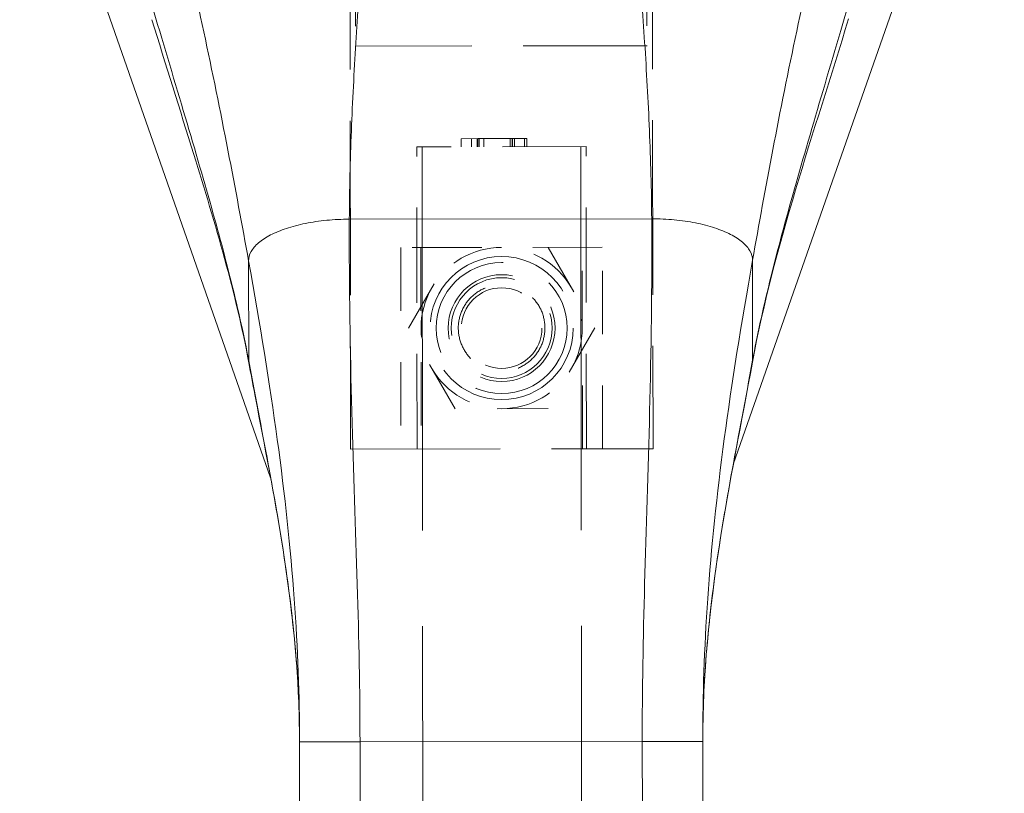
# Model space of a CAD drawing. Header units: inches. Extents: x 1 to 178, y 1 to 113.
# Tile 30 of 66: x 61.64 to 63.56, y 58.53 to 60.04. Entities that reach past the tile are written whole.
import ezdxf

# ---------------------------------------------------------------- set-up
doc = ezdxf.new("R2010")
doc.units = ezdxf.units.IN
doc.header["$LTSCALE"] = 10.666667
doc.header["$MEASUREMENT"] = 0
doc.linetypes.add('DASHED', pattern=[0.2067, 0.1654, -0.0413])
for name, color, linetype, lineweight in [('Dimension (ANSI)', 7, 'Continuous', 13), ('Hidden (ANSI)', 7, 'DASHED', 15), ('Hidden Narrow (ANSI)', 7, 'DASHED', 9), ('Visible (ANSI)', 7, 'Continuous', 13), ('Visible Narrow (ANSI)', 7, 'Continuous', 18)]:
    doc.layers.add(name, color=color, linetype=linetype, lineweight=lineweight)
doc.styles.add('Note Text (ANSI)', font='RomanS.shx')
doc.dimstyles.new('Default (ANSI)', dxfattribs={"dimscale": 10.666667, "dimtxt": 0.12, "dimasz": 0.098425, "dimexe": 0.125, "dimexo": 0.0625, "dimgap": 0.031496, "dimtad": 0, "dimtih": 1, "dimtoh": 1, "dimrnd": 1e-08, "dimzin": 0, "dimdsep": 46, "dimtxsty": 'Note Text (ANSI)', "dimcen": 0.09, "dimdle": 0.393701, "dimclrd": 256, "dimclre": 256, "dimclrt": 256, "dimadec": 0, "dimazin": 0, "dimtfac": 1, "dimtofl": 0, "dimtmove": 0, "dimatfit": 3, "dimfxl": 1, "dimtolj": 1, "dimtzin": 4, "dimlwd": -1, "dimlwe": -1, "dimarcsym": 0})

# ---------------------------------------------------------------- blocks, each defined once
blk = doc.blocks.new('*D6')
at = {"layer": 'Defpoints', "color": 0, "transparency": 16777216}
for p in [(62.578, 61.0497), (68.1066, 61.0497), (64.6179, 46.1747)]:
    blk.add_point(p, dxfattribs=at)
at = {"layer": 'Dimension (ANSI)', "transparency": 16777216}
for p, q in [((63.2446, 61.0497), (69.4399, 61.0497)), ((68.1066, 59.9999), (68.1066, 54.5882)), ((68.1066, 47.2246), (68.1066, 52.6363)), ((65.2846, 46.1747), (69.4399, 46.1747))]:
    blk.add_line(p, q, dxfattribs=at)
for points in [[(67.9316, 59.9999), (68.2815, 59.9999), (68.1066, 61.0497)], [(67.9316, 47.2246), (68.2815, 47.2246), (68.1066, 46.1747)]]:
    blk.add_solid(points, dxfattribs=at)
at = {"layer": 'Dimension (ANSI)', "transparency": 16777216, "insert": (65.638, 54.2522), "char_height": 1.28, "attachment_point": 1, "style": 'Note Text (ANSI)'}
blk.add_mtext('\\A1;14.88', dxfattribs=at)

msp = doc.modelspace()

# ---------------------------------------------------------------- linework, layer by layer
at = {"layer": 'Hidden (ANSI)', "ltscale": 0.066686}
for p, q in [((62.2962, 60.3624), (62.2967, 59.9883)), ((62.8654, 60.3631), (62.8659, 59.9891))]:
    msp.add_line(p, q, dxfattribs=at)
at = {"layer": 'Hidden (ANSI)', "ltscale": 0.193229}
for p, q in [((62.2856, 60.2836), (62.287, 59.2009)), ((62.8762, 60.2844), (62.8776, 59.2017))]:
    msp.add_line(p, q, dxfattribs=at)
at = {"layer": 'Hidden (ANSI)', "ltscale": 0.137079}
msp.add_line((62.8659, 59.9891), (62.2967, 59.9883), dxfattribs=at)
at = {"layer": 'Hidden (ANSI)', "ltscale": 0.022254}
msp.add_line((62.5352, 59.8076), (62.5028, 59.8075), dxfattribs=at)
at = {"layer": 'Hidden (ANSI)', "ltscale": 0.002712}
for p, q in [((62.5028, 59.7918), (62.5028, 59.8075)), ((62.5229, 59.7918), (62.5229, 59.8075)), ((62.5339, 59.7918), (62.5339, 59.8075)), ((62.5352, 59.7918), (62.5352, 59.8076)), ((62.5381, 59.7918), (62.538, 59.8076)), ((62.547, 59.7918), (62.547, 59.8076)), ((62.5986, 59.7919), (62.5986, 59.8076)), ((62.6028, 59.7919), (62.6027, 59.8076)), ((62.6031, 59.7919), (62.6031, 59.8076)), ((62.6073, 59.7919), (62.6073, 59.8076)), ((62.6269, 59.7919), (62.6269, 59.8077)), ((62.631, 59.7919), (62.631, 59.8077))]:
    msp.add_line(p, q, dxfattribs=at)
at = {"layer": 'Hidden (ANSI)', "ltscale": 0.017014}
msp.add_line((62.631, 59.8077), (62.5352, 59.8076), dxfattribs=at)
at = {"layer": 'Hidden (ANSI)', "ltscale": 0.09266}
msp.add_line((62.7469, 59.7921), (62.4162, 59.7917), dxfattribs=at)
at = {"layer": 'Hidden (ANSI)', "ltscale": 0.105352}
for p, q in [((62.4169, 59.2011), (62.4162, 59.7917)), ((62.7476, 59.2015), (62.7469, 59.7921))]:
    msp.add_line(p, q, dxfattribs=at)
at = {"layer": 'Hidden (ANSI)', "ltscale": 0.42479}
for p, q in [((62.4265, 59.7917), (62.442, 47.6162)), ((62.7365, 59.7921), (62.752, 47.6166))]:
    msp.add_line(p, q, dxfattribs=at)
at = {"layer": 'Hidden (ANSI)', "ltscale": 0.076851}
msp.add_line((62.7786, 59.5953), (62.3849, 59.5948), dxfattribs=at)
at = {"layer": 'Hidden (ANSI)', "ltscale": 0.032371}
for p, q in [((62.4001, 59.4373), (62.4909, 59.5949)), ((62.6727, 59.5951), (62.7638, 59.4378)), ((62.4913, 59.2799), (62.4001, 59.4373)), ((62.7638, 59.4378), (62.6731, 59.2802)), ((62.6731, 59.2802), (62.4913, 59.2799))]:
    msp.add_line(p, q, dxfattribs=at)
at = {"layer": 'Hidden (ANSI)', "ltscale": 0.070201}
for p, q in [((62.4243, 59.5948), (62.4248, 59.2011)), ((62.7398, 59.2015), (62.7393, 59.5952))]:
    msp.add_line(p, q, dxfattribs=at)
at = {"layer": 'Hidden (ANSI)', "ltscale": 0.165544}
msp.add_line((62.287, 59.2009), (62.8776, 59.2017), dxfattribs=at)
at = {"layer": 'Hidden (ANSI)', "ltscale": 0.143458}
msp.add_circle((62.582, 59.4375), 0.128, dxfattribs=at)
at = {"layer": 'Hidden (ANSI)', "ltscale": 0.116955}
msp.add_circle((62.582, 59.4375), 0.1043, dxfattribs=at)
at = {"layer": 'Hidden (ANSI)', "ltscale": 0.110329}
msp.add_circle((62.582, 59.4375), 0.0984, dxfattribs=at)
at = {"layer": 'Hidden (ANSI)', "ltscale": 0.088243}
msp.add_circle((62.582, 59.4375), 0.0787, dxfattribs=at)
at = {"layer": 'Hidden (ANSI)', "ltscale": 0.029348}
for start, end in [(90.073, 150.073), (30.073, 90.073), (150.073, 210.073), (330.073, 30.073), (210.073, 270.073), (270.073, 330.073)]:
    msp.add_arc((62.582, 59.4375), 0.1575, start, end, dxfattribs=at)
at = {"layer": 'Hidden (ANSI)', "ltscale": 0.048264}
for points, knots in [([(62.4973, 59.4374), (62.4973, 59.4483), (62.4995, 59.4597), (62.5082, 59.4805), (62.5146, 59.4899), (62.5294, 59.5047), (62.5388, 59.5112), (62.5596, 59.5199), (62.571, 59.5222), (62.5927, 59.5222), (62.6041, 59.52), (62.625, 59.5113), (62.6344, 59.5048), (62.6492, 59.4901), (62.6557, 59.4807), (62.6644, 59.4599), (62.6666, 59.4485), (62.6666, 59.4376)], [0.6618939, 0.6618939, 0.6618939, 0.6618939, 0.7447565, 0.7447565, 0.827619, 0.827619, 0.9102299, 0.9102299, 0.9928409, 0.9928409, 1.0754518, 1.0754518, 1.1580627, 1.1580627, 1.2409253, 1.2409253, 1.3237878, 1.3237878, 1.3237878, 1.3237878]), ([(62.6666, 59.4376), (62.6666, 59.4268), (62.6644, 59.4153), (62.6558, 59.3946), (62.6493, 59.3852), (62.6345, 59.3704), (62.6251, 59.3639), (62.6044, 59.3551), (62.5929, 59.3529), (62.5712, 59.3529), (62.5598, 59.3551), (62.539, 59.3637), (62.5296, 59.3702), (62.5148, 59.385), (62.5083, 59.3944), (62.4996, 59.4151), (62.4973, 59.4265), (62.4973, 59.4374)], [0, 0, 0, 0, 0.0828626, 0.0828626, 0.1657251, 0.1657251, 0.248336, 0.248336, 0.330947, 0.330947, 0.4135579, 0.4135579, 0.4961688, 0.4961688, 0.5790314, 0.5790314, 0.6618939, 0.6618939, 0.6618939, 0.6618939])]:
    msp.add_open_spline(points, degree=3, knots=knots, dxfattribs=at)
at = {"layer": 'Hidden Narrow (ANSI)', "ltscale": 0.070201}
for p, q in [((62.3849, 59.5948), (62.3854, 59.2011)), ((62.7791, 59.2016), (62.7786, 59.5953))]:
    msp.add_line(p, q, dxfattribs=at)
at = {"layer": 'Hidden Narrow (ANSI)', "ltscale": 0.199148}
msp.add_circle((62.582, 59.4375), 0.1398, dxfattribs=at)
at = {"layer": 'Visible (ANSI)'}
for p, q in [((61.6408, 60.5454), (62.1309, 59.145)), ((63.0347, 59.1727), (63.5152, 60.5454)), ((63.0344, 59.1717), (63.0344, 59.1717)), ((62.1312, 59.144), (62.1312, 59.144)), ((62.9759, 57.7038), (62.9747, 58.6299)), ((62.1885, 57.7028), (62.1873, 58.6289))]:
    msp.add_line(p, q, dxfattribs=at)
for points, knots in [([(62.0883, 59.3697), (62.0632, 59.5049), (62.0225, 59.6418), (61.9536, 59.8648), (61.9257, 59.9526), (61.899, 60.04)], [0, 0, 0, 0, 1.122924, 1.122924, 1.857413, 1.857413, 1.857413, 1.857413]), ([(62.1873, 58.6289), (62.1872, 58.733), (62.1783, 58.8375), (62.1476, 59.0644), (62.1231, 59.1868), (62.096, 59.3285), (62.0921, 59.3491), (62.0883, 59.3697)], [0, 0, 0, 0, 0.793652, 0.793652, 1.786863, 1.786863, 1.956265, 1.956265, 1.956265, 1.956265]), ([(63.0719, 59.371), (63.0503, 59.2534), (63.0263, 59.1353), (62.9881, 58.8897), (62.9746, 58.7596), (62.9747, 58.6299)], [0, 0, 0, 0, 0.966162, 0.966162, 1.955118, 1.955118, 1.955118, 1.955118])]:
    msp.add_open_spline(points, degree=3, knots=knots, dxfattribs=at)
msp.add_open_spline([(63.2595, 60.0417), (63.1926, 59.8206), (63.1129, 59.5946), (63.0719, 59.371)], degree=3, dxfattribs=at)
at = {"layer": 'Visible Narrow (ANSI)'}
for p, q in [((62.2845, 59.6502), (62.875, 59.6509)), ((62.088, 59.3735), (62.0877, 59.5686)), ((63.072, 59.5699), (63.0722, 59.3747)), ((62.3054, 58.629), (62.8566, 58.6297)), ((62.8578, 57.7036), (62.8566, 58.6297)), ((62.3066, 57.7029), (62.3054, 58.629))]:
    msp.add_line(p, q, dxfattribs=at)
for centre, major_axis, ratio, start_param, end_param in [((62.1985, 59.3441), (-0.0756, -0.022), 0.289099, 0.359149, 0.3592), ((62.9574, 59.3441), (0.0756, -0.022), 0.289095, 6.100179, 6.100268), ((62.9363, 59.1866), (-0.0642, -0.0456), 0.977418, 2.156098, 2.156121), ((62.2197, 59.1866), (-0.0642, 0.0456), 0.977409, 1.162287, 1.162299)]:
    msp.add_ellipse(centre, major_axis=major_axis, ratio=ratio, start_param=start_param, end_param=end_param, dxfattribs=at)
for points, knots in [([(63.072, 59.5699), (63.0843, 59.6393), (63.0973, 59.711), (63.1117, 59.7863), (63.1261, 59.8617), (63.1419, 59.9406), (63.1582, 60.0176), (63.1745, 60.0946), (63.1912, 60.1696), (63.2088, 60.2454)], [0, 0, 0, 0, 0.3333333, 0.3333333, 0.3333333, 0.6666667, 0.6666667, 0.6666667, 0.9999999, 0.9999999, 0.9999999, 0.9999999]), ([(62.0877, 59.5686), (62.0752, 59.638), (62.062, 59.7097), (62.0474, 59.785), (62.0328, 59.8603), (62.0168, 59.9392), (62.0003, 60.0161), (61.9838, 60.0931), (61.9669, 60.1681), (61.9492, 60.2438)], [0, 0, 0, 0, 0.3333333, 0.3333333, 0.3333333, 0.6666667, 0.6666667, 0.6666667, 0.9999999, 0.9999999, 0.9999999, 0.9999999]), ([(62.2845, 59.6502), (62.2847, 59.7071), (62.2862, 59.7652), (62.2885, 59.8231), (62.2908, 59.8809), (62.2938, 59.9386), (62.2973, 59.9946), (62.3007, 60.0506), (62.3045, 60.105), (62.3084, 60.1572)], [0, 0, 0, 0, 0.333333, 0.333333, 0.333333, 0.666667, 0.666667, 0.666667, 1, 1, 1, 1]), ([(62.875, 59.6509), (62.8747, 59.7079), (62.873, 59.766), (62.8706, 59.8238), (62.8681, 59.8817), (62.8649, 59.9393), (62.8613, 59.9953), (62.8577, 60.0513), (62.8538, 60.1057), (62.8498, 60.1579)], [0, 0, 0, 0, 0.333333, 0.333333, 0.333333, 0.666667, 0.666667, 0.666667, 1, 1, 1, 1]), ([(62.088, 59.3735), (62.0791, 59.4215), (62.0678, 59.4721), (62.0545, 59.5257), (62.0412, 59.5794), (62.0258, 59.6362), (62.0087, 59.6964), (61.9916, 59.7567), (61.9728, 59.8205), (61.9528, 59.8877), (61.9328, 59.9549), (61.9116, 60.0256), (61.8902, 60.0984)], [0, 0, 0, 0, 0.25, 0.25, 0.25, 0.5, 0.5, 0.5, 0.75, 0.75, 0.75, 1, 1, 1, 1]), ([(63.0722, 59.3747), (63.081, 59.4228), (63.0921, 59.4734), (63.1053, 59.5271), (63.1185, 59.5808), (63.1337, 59.6376), (63.1507, 59.6979), (63.1676, 59.7582), (63.1863, 59.822), (63.2061, 59.8893), (63.2259, 59.9566), (63.2469, 60.0273), (63.2681, 60.1001)], [0, 0, 0, 0, 0.25, 0.25, 0.25, 0.5, 0.5, 0.5, 0.75, 0.75, 0.75, 1, 1, 1, 1]), ([(62.0877, 59.5686), (62.0877, 59.5749), (62.0894, 59.5809), (62.0927, 59.5868), (62.096, 59.5927), (62.1009, 59.5985), (62.1072, 59.604), (62.1136, 59.6095), (62.1215, 59.6146), (62.1306, 59.6194), (62.1398, 59.6241), (62.1502, 59.6285), (62.1617, 59.6322), (62.1731, 59.636), (62.1856, 59.6393), (62.1989, 59.642), (62.2121, 59.6446), (62.2261, 59.6467), (62.2404, 59.6481), (62.2548, 59.6494), (62.2695, 59.6501), (62.2845, 59.6502)], [0, 0, 0, 0, 0.142857, 0.142857, 0.142857, 0.285714, 0.285714, 0.285714, 0.428571, 0.428571, 0.428571, 0.571429, 0.571429, 0.571429, 0.714286, 0.714286, 0.714286, 0.857143, 0.857143, 0.857143, 1, 1, 1, 1]), ([(62.3054, 58.629), (62.3053, 58.7291), (62.3032, 58.8301), (62.3, 58.9371), (62.2968, 59.044), (62.2926, 59.1568), (62.2894, 59.2744), (62.2862, 59.392), (62.284, 59.5143), (62.2845, 59.6502)], [0, 0, 0, 0, 0.333333, 0.333333, 0.333333, 0.666667, 0.666667, 0.666667, 1, 1, 1, 1]), ([(62.8566, 58.6297), (62.8565, 58.7298), (62.8584, 58.8309), (62.8613, 58.9378), (62.8642, 59.0447), (62.8681, 59.1576), (62.871, 59.2751), (62.8739, 59.3927), (62.8759, 59.515), (62.875, 59.6509)], [0, 0, 0, 0, 0.333333, 0.333333, 0.333333, 0.666667, 0.666667, 0.666667, 1, 1, 1, 1]), ([(62.875, 59.6509), (62.8899, 59.6509), (62.9047, 59.6503), (62.9191, 59.6489), (62.9334, 59.6476), (62.9474, 59.6456), (62.9606, 59.6429), (62.9739, 59.6403), (62.9864, 59.6371), (62.9979, 59.6333), (63.0093, 59.6295), (63.0198, 59.6252), (63.0289, 59.6205), (63.0381, 59.6158), (63.0459, 59.6106), (63.0523, 59.6052), (63.0587, 59.5997), (63.0637, 59.594), (63.0669, 59.5881), (63.0702, 59.5821), (63.072, 59.5761), (63.072, 59.5699)], [0, 0, 0, 0, 0.142857, 0.142857, 0.142857, 0.285714, 0.285714, 0.285714, 0.428571, 0.428571, 0.428571, 0.571429, 0.571429, 0.571429, 0.714286, 0.714286, 0.714286, 0.857143, 0.857143, 0.857143, 1, 1, 1, 1]), ([(62.1873, 58.6289), (62.1872, 58.7177), (62.184, 58.8102), (62.1768, 58.9085), (62.1697, 59.0067), (62.1587, 59.1107), (62.1438, 59.22), (62.1289, 59.3293), (62.1102, 59.444), (62.0877, 59.5686)], [0, 0, 0, 0, 0.333333, 0.333333, 0.333333, 0.666667, 0.666667, 0.666667, 1, 1, 1, 1]), ([(62.9747, 58.6299), (62.9746, 58.7187), (62.9777, 58.8112), (62.9845, 58.9095), (62.9914, 59.0078), (63.0022, 59.1118), (63.0168, 59.2211), (63.0314, 59.3305), (63.0498, 59.4452), (63.072, 59.5699)], [0, 0, 0, 0, 0.333333, 0.333333, 0.333333, 0.666667, 0.666667, 0.666667, 1, 1, 1, 1]), ([(62.1873, 58.6289), (62.1873, 58.6791), (62.1852, 58.7324), (62.1809, 58.7883), (62.1765, 58.8442), (62.1699, 58.9028), (62.161, 58.9646), (62.1522, 59.0263), (62.141, 59.0912), (62.1285, 59.1589), (62.116, 59.2267), (62.1021, 59.2973), (62.088, 59.3735)], [0, 0, 0, 0, 0.25, 0.25, 0.25, 0.5, 0.5, 0.5, 0.75, 0.75, 0.75, 1, 1, 1, 1]), ([(62.9747, 58.6299), (62.9747, 58.6801), (62.9766, 58.7334), (62.9808, 58.7893), (62.985, 58.8453), (62.9915, 58.9039), (63.0002, 58.9656), (63.0089, 59.0274), (63.0199, 59.0923), (63.0322, 59.1601), (63.0446, 59.2279), (63.0583, 59.2985), (63.0722, 59.3747)], [0, 0, 0, 0, 0.25, 0.25, 0.25, 0.5, 0.5, 0.5, 0.75, 0.75, 0.75, 1, 1, 1, 1])]:
    msp.add_open_spline(points, degree=3, knots=knots, dxfattribs=at)
for points in [[(63.1163, 59.8102), (63.1163, 59.8102), (63.1163, 59.8102), (63.1163, 59.8102)], [(62.0468, 59.7879), (62.0468, 59.7879), (62.0468, 59.7879), (62.0468, 59.7879)], [(62.1059, 59.6028), (62.1059, 59.6028), (62.1059, 59.6028), (62.1059, 59.6028)], [(63.0511, 59.6062), (63.0511, 59.6062), (63.0511, 59.6062), (63.0511, 59.6062)], [(62.0883, 59.3697), (62.0881, 59.371), (62.088, 59.3722), (62.088, 59.3735)], [(63.0722, 59.3747), (63.0722, 59.3735), (63.0721, 59.3722), (63.0719, 59.371)], [(62.2883, 59.3187), (62.2883, 59.3187), (62.2883, 59.3187), (62.2883, 59.3187)], [(62.872, 59.3188), (62.872, 59.3188), (62.872, 59.3188), (62.872, 59.3188)], [(63.0306, 59.3184), (63.0306, 59.3184), (63.0306, 59.3184), (63.0306, 59.3184)], [(62.1347, 59.2844), (62.1347, 59.2844), (62.1347, 59.2844), (62.1347, 59.2844)], [(62.1502, 59.1716), (62.1502, 59.1716), (62.1502, 59.1716), (62.1502, 59.1716)], [(63.0091, 59.1615), (63.0091, 59.1615), (63.0091, 59.1615), (63.0091, 59.1615)], [(62.8566, 58.6297), (62.863, 58.6297), (62.8751, 58.6297), (62.8909, 58.6297), (62.9045, 58.6298), (62.9162, 58.6298), (62.9262, 58.6298), (62.9348, 58.6298), (62.9423, 58.6298), (62.9488, 58.6298), (62.9547, 58.6298), (62.9599, 58.6298), (62.9645, 58.6298), (62.9685, 58.6298), (62.9718, 58.6299), (62.9741, 58.6299), (62.9747, 58.6299), (62.9747, 58.6299)], [(62.1873, 58.6289), (62.1873, 58.6289), (62.188, 58.6289), (62.1903, 58.6289), (62.1936, 58.6289), (62.1976, 58.6289), (62.2022, 58.6289), (62.2074, 58.6289), (62.2132, 58.6289), (62.2198, 58.6289), (62.2273, 58.6289), (62.2359, 58.6289), (62.2459, 58.6289), (62.2576, 58.6289), (62.2712, 58.629), (62.287, 58.629), (62.299, 58.629), (62.3054, 58.629)]]:
    msp.add_open_spline(points, degree=3, dxfattribs=at)

# ---------------------------------------------------------------- dimensions: what is measured, and where the dimension line sits
at = {"layer": 'Dimension (ANSI)'}
dim = msp.add_linear_dim(base=(68.1065507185, 61.0497321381), p1=(64.6179075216, 46.1747321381), p2=(62.577956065, 61.0497321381), angle=90, dimstyle='Default (ANSI)', override={"dimdec": 2, "dimtp": 0, "dimtm": 0, "dimtdec": 2, "dimatfit": 1}, dxfattribs=at)
dim.commit()
dim.dimension.update_dxf_attribs({"geometry": '*D6', "text_midpoint": (68.1065507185, 53.6122321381), "dimtype": 160})

doc.saveas('drawing.dxf')
